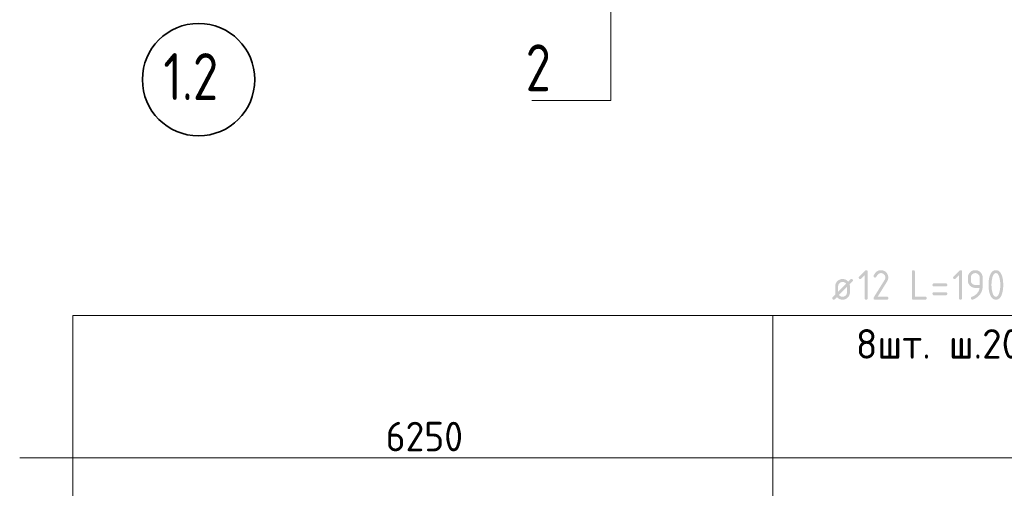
# Model space of a CAD drawing. Header units: millimetres. Extents: x 0 to 30446, y 0 to 14850.
# Tile 6 of 26: x 5792 to 9464, y 6198 to 7946. Entities that reach past the tile are written whole.
import ezdxf

# ---------------------------------------------------------------- set-up
doc = ezdxf.new("R2010")
doc.units = ezdxf.units.MM
doc.linetypes.add('______5', pattern=[550, 400, -50, 50, -50])
for name, color, linetype, lineweight in [('Standard', 7, 'Continuous', 25), ('Выпуски арматуры Г-обр.', 7, 'Continuous', 25), ('Позиционная метка линия выноска', 7, 'Continuous', 13), ('Сечения символ', 7, 'Continuous', 25)]:
    doc.layers.add(name, color=color, linetype=linetype, lineweight=lineweight)
doc.layers.add('Оси', color=7, linetype='______5', true_color=0x656565)
doc.styles.add('ISOCPEUR', font='txt')

msp = doc.modelspace()

# ---------------------------------------------------------------- hatches: boundary and pattern name
at = {"layer": 'Выпуски арматуры Г-обр.', "linetype": 'Continuous', "lineweight": 13, "transparency": 33554687}
h = msp.add_hatch(color=7, dxfattribs=at)
h.paths.add_polyline_path([(8887.1, 6958.4), (8887.6, 6956.7), (8887.9, 6954.8), (8888.2, 6952.9), (8888.2, 6950.8), (8888.2, 6928.8), (8888.2, 6927.4), (8888.1, 6926), (8888, 6924.6), (8887.7, 6923.3), (8887.5, 6922), (8887.1, 6920.7), (8886.7, 6919.5), (8886.2, 6918.2), (8885.7, 6917), (8885.1, 6915.9), (8884.5, 6914.7), (8883.7, 6913.6), (8882.9, 6912.5), (8882.1, 6911.4), (8881.2, 6910.4), (8880.2, 6909.4), (8879.2, 6908.4), (8878.1, 6907.5), (8877.1, 6906.6), (8876, 6905.9), (8874.9, 6905.1), (8873.7, 6904.5), (8872.5, 6903.8), (8871.3, 6903.3), (8870.1, 6902.8), (8868.9, 6902.5), (8867.6, 6902.1), (8866.3, 6901.8), (8864.9, 6901.6), (8863.6, 6901.5), (8862.2, 6901.3), (8860.8, 6901.3), (8859.2, 6901.3), (8857.7, 6901.5), (8856.2, 6901.6), (8854.7, 6901.9), (8853.3, 6902.2), (8851.9, 6902.7), (8850.5, 6903.1), (8849.2, 6903.7), (8847.9, 6904.4), (8846.7, 6905.1), (8845.4, 6905.9), (8844.3, 6906.8), (8843.1, 6907.7), (8842, 6908.7), (8840.9, 6909.8), (8839.8, 6911), (8831.8, 6902.9), (8831.4, 6902.5), (8830.9, 6902.2), (8830.5, 6901.9), (8830, 6901.7), (8829.5, 6901.5), (8829, 6901.4), (8828.4, 6901.3), (8827.9, 6901.3), (8827.2, 6901.3), (8826.6, 6901.4), (8826, 6901.5), (8825.5, 6901.7), (8824.9, 6901.8), (8824.5, 6902.1), (8824.1, 6902.4), (8823.7, 6902.7), (8823.4, 6903.1), (8823.1, 6903.5), (8822.9, 6903.9), (8822.7, 6904.4), (8822.5, 6904.9), (8822.4, 6905.5), (8822.4, 6906.1), (8822.4, 6906.8), (8822.4, 6907.4), (8822.5, 6907.9), (8822.6, 6908.5), (8822.8, 6909), (8823, 6909.5), (8823.2, 6909.9), (8823.5, 6910.3), (8823.9, 6910.7), (8834.4, 6921.2), (8833.9, 6922.9), (8833.6, 6924.8), (8833.3, 6926.7), (8833.3, 6928.8), (8833.3, 6950.8), (8833.3, 6952.2), (8833.4, 6953.6), (8833.6, 6955), (8833.8, 6956.3), (8834.1, 6957.6), (8834.4, 6958.9), (8834.8, 6960.1), (8835.3, 6961.4), (8835.8, 6962.6), (8836.4, 6963.7), (8837.1, 6964.9), (8837.8, 6966), (8838.6, 6967.1), (8839.5, 6968.2), (8840.3, 6969.2), (8841.3, 6970.2), (8842.3, 6971.2), (8843.4, 6972.1), (8844.4, 6973), (8845.6, 6973.8), (8846.7, 6974.5), (8847.8, 6975.1), (8849, 6975.8), (8850.2, 6976.3), (8851.4, 6976.8), (8852.7, 6977.1), (8853.9, 6977.5), (8855.3, 6977.8), (8856.6, 6978), (8857.9, 6978.1), (8859.3, 6978.3), (8860.7, 6978.3), (8862.3, 6978.3), (8863.9, 6978.1), (8865.4, 6978), (8866.8, 6977.7), (8868.3, 6977.4), (8869.6, 6976.9), (8871, 6976.5), (8872.3, 6975.9), (8873.6, 6975.3), (8874.9, 6974.5), (8876.1, 6973.7), (8877.3, 6972.8), (8878.5, 6971.9), (8879.6, 6970.9), (8880.7, 6969.8), (8881.7, 6968.6), (8889.8, 6976.7), (8890.2, 6977.1), (8890.6, 6977.4), (8891, 6977.7), (8891.5, 6977.9), (8892, 6978.1), (8892.6, 6978.2), (8893.1, 6978.3), (8893.7, 6978.3), (8894.4, 6978.3), (8895, 6978.2), (8895.6, 6978.1), (8896.1, 6977.9), (8896.6, 6977.8), (8897, 6977.5), (8897.5, 6977.2), (8897.8, 6976.9), (8898.1, 6976.6), (8898.4, 6976.1), (8898.7, 6975.7), (8898.8, 6975.2), (8899, 6974.7), (8899.1, 6974.1), (8899.2, 6973.5), (8899.2, 6972.8), (8899.2, 6972.2), (8899.1, 6971.7), (8899, 6971.1), (8898.8, 6970.6), (8898.6, 6970.1), (8898.3, 6969.7), (8898, 6969.3), (8897.6, 6968.9)], flags=16)
h.paths.add_polyline_path([(8877.2, 6948.5), (8847.5, 6918.9), (8848.1, 6918), (8848.8, 6917.3), (8849.5, 6916.6), (8850.2, 6916), (8850.9, 6915.4), (8851.7, 6914.9), (8852.5, 6914.4), (8853.3, 6914), (8854.1, 6913.6), (8855, 6913.3), (8855.9, 6913), (8856.8, 6912.8), (8857.7, 6912.6), (8858.7, 6912.5), (8859.7, 6912.4), (8860.7, 6912.4), (8862.4, 6912.4), (8864, 6912.7), (8865.6, 6913), (8867, 6913.6), (8868.5, 6914.2), (8869.8, 6915.1), (8871.2, 6916), (8872.4, 6917.2), (8873.6, 6918.4), (8874.5, 6919.7), (8875.4, 6921.1), (8876, 6922.5), (8876.6, 6924), (8876.9, 6925.6), (8877.2, 6927.1), (8877.2, 6928.8)])
h.paths.add_polyline_path([(8874, 6960.8), (8873.4, 6961.6), (8872.7, 6962.3), (8872.1, 6963), (8871.4, 6963.6), (8870.7, 6964.2), (8869.9, 6964.7), (8869.1, 6965.2), (8868.3, 6965.6), (8867.5, 6966), (8866.6, 6966.3), (8865.7, 6966.6), (8864.8, 6966.8), (8863.9, 6967.1), (8862.9, 6967.2), (8861.9, 6967.3), (8860.8, 6967.3), (8859.1, 6967.3), (8857.5, 6967), (8856, 6966.7), (8854.5, 6966), (8853, 6965.4), (8851.7, 6964.5), (8850.4, 6963.6), (8849.2, 6962.4), (8848, 6961.2), (8847.1, 6959.9), (8846.1, 6958.5), (8845.5, 6957.1), (8844.9, 6955.6), (8844.6, 6954), (8844.3, 6952.5), (8844.3, 6950.8), (8844.3, 6931.1)])
for points in [[(8943.2, 6992.6), (8930.6, 6979.9), (8930.2, 6979.5), (8929.7, 6979.2), (8929.3, 6978.9), (8928.8, 6978.7), (8928.3, 6978.5), (8927.8, 6978.4), (8927.3, 6978.3), (8926.7, 6978.3), (8926, 6978.3), (8925.4, 6978.4), (8924.8, 6978.5), (8924.3, 6978.7), (8923.8, 6978.9), (8923.4, 6979.1), (8922.9, 6979.4), (8922.6, 6979.7), (8922.3, 6980.1), (8922, 6980.5), (8921.7, 6980.9), (8921.6, 6981.4), (8921.4, 6981.9), (8921.3, 6982.5), (8921.2, 6983.1), (8921.2, 6983.8), (8921.2, 6984.4), (8921.3, 6984.9), (8921.4, 6985.4), (8921.6, 6985.9), (8921.8, 6986.4), (8922.1, 6986.8), (8922.4, 6987.3), (8922.8, 6987.7), (8944.3, 7009.2), (8944.8, 7009.7), (8945.4, 7010.1), (8945.9, 7010.5), (8946.5, 7010.8), (8947, 7011.1), (8947.6, 7011.2), (8948.2, 7011.3), (8948.7, 7011.3), (8949.4, 7011.3), (8950, 7011.2), (8950.6, 7011.2), (8951.1, 7011), (8951.6, 7010.8), (8952.1, 7010.6), (8952.5, 7010.3), (8952.9, 7010), (8953.2, 7009.6), (8953.5, 7009.2), (8953.7, 7008.8), (8953.9, 7008.2), (8954.1, 7007.7), (8954.1, 7007.1), (8954.2, 7006.5), (8954.2, 7005.8), (8954.2, 6906.8), (8954.2, 6906.1), (8954.1, 6905.5), (8954.1, 6904.9), (8953.9, 6904.4), (8953.7, 6903.9), (8953.5, 6903.5), (8953.2, 6903.1), (8952.9, 6902.7), (8952.5, 6902.4), (8952.1, 6902.1), (8951.6, 6901.8), (8951.1, 6901.7), (8950.6, 6901.5), (8950, 6901.4), (8949.4, 6901.3), (8948.7, 6901.3), (8948, 6901.3), (8947.4, 6901.4), (8946.8, 6901.5), (8946.3, 6901.7), (8945.8, 6901.8), (8945.4, 6902.1), (8944.9, 6902.4), (8944.6, 6902.7), (8944.2, 6903.1), (8944, 6903.5), (8943.7, 6903.9), (8943.6, 6904.4), (8943.4, 6904.9), (8943.3, 6905.5), (8943.2, 6906.1), (8943.2, 6906.8)], [(9003.7, 7011.3), (9005.2, 7011.3), (9006.5, 7011.2), (9007.9, 7011.1), (9009.2, 7010.8), (9010.6, 7010.6), (9011.8, 7010.2), (9013.1, 7009.8), (9014.3, 7009.3), (9015.5, 7008.8), (9016.7, 7008.2), (9017.9, 7007.6), (9019, 7006.8), (9020.1, 7006.1), (9021.1, 7005.2), (9022.2, 7004.3), (9023.2, 7003.3), (9024.2, 7002.3), (9025.1, 7001.2), (9026, 7000.2), (9026.7, 6999.1), (9027.5, 6998), (9028.1, 6996.8), (9028.7, 6995.6), (9029.2, 6994.4), (9029.7, 6993.2), (9030.1, 6991.9), (9030.5, 6990.7), (9030.7, 6989.3), (9031, 6988), (9031.1, 6986.6), (9031.2, 6985.3), (9031.2, 6983.8), (9031.2, 6981.9), (9030.9, 6979.9), (9030.6, 6977.9), (9030, 6976), (9029.4, 6974), (9028.4, 6972), (9027.5, 6970), (9026.2, 6968), (8991.6, 6912.4), (9025.7, 6912.4), (9026.4, 6912.4), (9027, 6912.3), (9027.6, 6912.2), (9028.1, 6912), (9028.7, 6911.8), (9029.1, 6911.6), (9029.5, 6911.3), (9029.9, 6911), (9030.2, 6910.6), (9030.5, 6910.2), (9030.7, 6909.8), (9030.9, 6909.3), (9031.1, 6908.7), (9031.1, 6908.1), (9031.2, 6907.5), (9031.2, 6906.8), (9031.2, 6906.2), (9031.1, 6905.6), (9031.1, 6904.9), (9030.9, 6904.4), (9030.7, 6903.9), (9030.5, 6903.5), (9030.2, 6903.1), (9029.9, 6902.7), (9029.5, 6902.4), (9029.1, 6902.1), (9028.7, 6901.9), (9028.1, 6901.7), (9027.6, 6901.5), (9027, 6901.4), (9026.4, 6901.3), (9025.7, 6901.3), (8981.7, 6901.3), (8981.1, 6901.3), (8980.5, 6901.4), (8979.9, 6901.5), (8979.3, 6901.7), (8978.8, 6901.8), (8978.4, 6902.1), (8978, 6902.4), (8977.6, 6902.7), (8977.3, 6903.1), (8977, 6903.5), (8976.8, 6903.9), (8976.6, 6904.4), (8976.4, 6904.9), (8976.3, 6905.5), (8976.3, 6906.1), (8976.3, 6906.8), (8976.3, 6907.7), (8976.5, 6908.5), (8976.7, 6909.2), (8977.2, 6910), (9017.5, 6974.7), (9018.2, 6975.8), (9018.7, 6977), (9019.2, 6978.1), (9019.5, 6979.2), (9019.9, 6980.3), (9020.1, 6981.5), (9020.2, 6982.7), (9020.2, 6983.8), (9020.2, 6985.5), (9019.9, 6987.1), (9019.6, 6988.7), (9019, 6990.1), (9018.4, 6991.6), (9017.5, 6992.9), (9016.6, 6994.3), (9015.4, 6995.5), (9014.2, 6996.7), (9012.9, 6997.6), (9011.5, 6998.5), (9010.1, 6999.1), (9008.6, 6999.7), (9007, 7000), (9005.5, 7000.3), (9003.7, 7000.3), (9002.6, 7000.3), (9001.4, 7000.1), (9000.3, 6999.9), (8999.2, 6999.5), (8998, 6999), (8996.9, 6998.4), (8995.8, 6997.7), (8994.8, 6996.9), (8993.7, 6996), (8992.6, 6994.9), (8991.6, 6993.8), (8990.5, 6992.5), (8989.5, 6991.2), (8988.5, 6989.7), (8987.5, 6988.2), (8986.5, 6986.5), (8986.1, 6985.8), (8985.6, 6985.3), (8985.2, 6984.8), (8984.6, 6984.5), (8984, 6984.2), (8983.3, 6984), (8982.6, 6983.8), (8981.7, 6983.8), (8981.1, 6983.8), (8980.5, 6983.9), (8979.9, 6984), (8979.3, 6984.2), (8978.8, 6984.3), (8978.4, 6984.6), (8978, 6984.8), (8977.6, 6985.2), (8977.3, 6985.5), (8977, 6986), (8976.8, 6986.4), (8976.6, 6986.9), (8976.4, 6987.4), (8976.3, 6988), (8976.3, 6988.6), (8976.3, 6989.3), (8976.3, 6989.9), (8976.4, 6990.5), (8976.5, 6991.1), (8976.7, 6991.6), (8978, 6994), (8979.4, 6996.2), (8980.8, 6998.4), (8982.3, 7000.2), (8983.8, 7002.1), (8985.3, 7003.6), (8986.9, 7005.2), (8988.6, 7006.4), (8990.3, 7007.6), (8992.1, 7008.6), (8993.9, 7009.5), (8995.8, 7010.1), (8997.7, 7010.7), (8999.7, 7011), (9001.6, 7011.3)], [(9119.2, 7005.8), (9119.2, 7006.5), (9119.3, 7007.1), (9119.4, 7007.7), (9119.6, 7008.2), (9119.7, 7008.8), (9120, 7009.2), (9120.3, 7009.6), (9120.6, 7010), (9121, 7010.3), (9121.4, 7010.6), (9121.8, 7010.8), (9122.3, 7011), (9122.8, 7011.2), (9123.5, 7011.2), (9124.1, 7011.3), (9124.7, 7011.3), (9125.4, 7011.3), (9126, 7011.2), (9126.6, 7011.2), (9127.2, 7011), (9127.7, 7010.8), (9128.1, 7010.6), (9128.5, 7010.3), (9128.9, 7010), (9129.2, 7009.6), (9129.5, 7009.2), (9129.7, 7008.8), (9129.9, 7008.2), (9130.1, 7007.7), (9130.2, 7007.1), (9130.3, 7006.5), (9130.3, 7005.8), (9130.3, 6912.4), (9168.7, 6912.4), (9169.4, 6912.4), (9170, 6912.3), (9170.6, 6912.2), (9171.1, 6912), (9171.7, 6911.8), (9172.1, 6911.6), (9172.5, 6911.3), (9172.9, 6911), (9173.2, 6910.6), (9173.5, 6910.2), (9173.7, 6909.8), (9173.9, 6909.3), (9174.1, 6908.7), (9174.2, 6908.1), (9174.2, 6907.5), (9174.2, 6906.8), (9174.2, 6906.2), (9174.2, 6905.6), (9174.1, 6904.9), (9173.9, 6904.4), (9173.7, 6903.9), (9173.5, 6903.5), (9173.2, 6903.1), (9172.9, 6902.7), (9172.5, 6902.4), (9172.1, 6902.1), (9171.7, 6901.9), (9171.1, 6901.7), (9170.6, 6901.5), (9170, 6901.4), (9169.4, 6901.3), (9168.7, 6901.3), (9124.7, 6901.3), (9124.1, 6901.3), (9123.5, 6901.4), (9122.8, 6901.5), (9122.3, 6901.7), (9121.8, 6901.8), (9121.4, 6902.1), (9121, 6902.4), (9120.6, 6902.7), (9120.3, 6903.1), (9120, 6903.5), (9119.7, 6903.9), (9119.6, 6904.4), (9119.4, 6904.9), (9119.3, 6905.5), (9119.2, 6906.1), (9119.2, 6906.8)], [(9295.1, 6992.6), (9282.4, 6979.9), (9282, 6979.5), (9281.6, 6979.2), (9281.1, 6978.9), (9280.6, 6978.7), (9280.2, 6978.5), (9279.6, 6978.4), (9279.1, 6978.3), (9278.6, 6978.3), (9277.9, 6978.3), (9277.3, 6978.4), (9276.7, 6978.5), (9276.1, 6978.7), (9275.6, 6978.9), (9275.2, 6979.1), (9274.8, 6979.4), (9274.4, 6979.7), (9274.1, 6980.1), (9273.8, 6980.5), (9273.6, 6980.9), (9273.4, 6981.4), (9273.2, 6981.9), (9273.1, 6982.5), (9273.1, 6983.1), (9273.1, 6983.8), (9273.1, 6984.4), (9273.2, 6984.9), (9273.3, 6985.4), (9273.5, 6985.9), (9273.6, 6986.4), (9273.9, 6986.8), (9274.2, 6987.3), (9274.6, 6987.7), (9296.1, 7009.2), (9296.7, 7009.7), (9297.2, 7010.1), (9297.8, 7010.5), (9298.3, 7010.8), (9298.9, 7011.1), (9299.4, 7011.2), (9300, 7011.3), (9300.6, 7011.3), (9301.2, 7011.3), (9301.8, 7011.2), (9302.5, 7011.2), (9303, 7011), (9303.5, 7010.8), (9303.9, 7010.6), (9304.3, 7010.3), (9304.7, 7010), (9305, 7009.6), (9305.3, 7009.2), (9305.6, 7008.8), (9305.7, 7008.2), (9305.9, 7007.7), (9306, 7007.1), (9306.1, 7006.5), (9306.1, 7005.8), (9306.1, 6906.8), (9306.1, 6906.1), (9306, 6905.5), (9305.9, 6904.9), (9305.7, 6904.4), (9305.6, 6903.9), (9305.3, 6903.5), (9305, 6903.1), (9304.7, 6902.7), (9304.3, 6902.4), (9303.9, 6902.1), (9303.5, 6901.8), (9303, 6901.7), (9302.5, 6901.5), (9301.8, 6901.4), (9301.2, 6901.3), (9300.6, 6901.3), (9299.9, 6901.3), (9299.3, 6901.4), (9298.7, 6901.5), (9298.1, 6901.7), (9297.6, 6901.8), (9297.2, 6902.1), (9296.8, 6902.4), (9296.4, 6902.7), (9296.1, 6903.1), (9295.8, 6903.5), (9295.6, 6903.9), (9295.4, 6904.4), (9295.2, 6904.9), (9295.1, 6905.5), (9295.1, 6906.1), (9295.1, 6906.8)]]:
    msp.add_hatch(color=7, dxfattribs=at).paths.add_polyline_path(points, flags=16)
h = msp.add_hatch(color=7, dxfattribs=at)
h.paths.add_polyline_path([(9372, 6956.3), (9372, 6983.8), (9372, 6985.5), (9371.7, 6987.1), (9371.4, 6988.7), (9370.8, 6990.2), (9370.2, 6991.6), (9369.3, 6992.9), (9368.4, 6994.3), (9367.2, 6995.5), (9366, 6996.7), (9364.6, 6997.6), (9363.3, 6998.5), (9361.9, 6999.1), (9360.4, 6999.7), (9358.8, 7000), (9357.3, 7000.3), (9355.6, 7000.3), (9353.9, 7000.3), (9352.3, 7000), (9350.7, 6999.7), (9349.3, 6999.1), (9347.8, 6998.5), (9346.5, 6997.6), (9345.1, 6996.7), (9343.9, 6995.5), (9342.7, 6994.3), (9341.8, 6992.9), (9340.9, 6991.6), (9340.3, 6990.2), (9339.7, 6988.7), (9339.4, 6987.1), (9339.1, 6985.5), (9339.1, 6983.8), (9339.1, 6972.8), (9339.1, 6971.1), (9339.4, 6969.5), (9339.7, 6967.9), (9340.3, 6966.4), (9340.9, 6965), (9341.8, 6963.7), (9342.7, 6962.3), (9343.9, 6961.1), (9345.1, 6959.9), (9346.4, 6959), (9347.7, 6958.1), (9349.2, 6957.5), (9350.7, 6956.9), (9352.2, 6956.6), (9353.8, 6956.3), (9355.6, 6956.3)])
h.paths.add_polyline_path([(9344.6, 6901.3), (9344.1, 6901.3), (9343.6, 6901.4), (9343.1, 6901.5), (9342.6, 6901.8), (9342.1, 6902), (9341.7, 6902.3), (9341.2, 6902.6), (9340.8, 6903), (9340.4, 6903.4), (9340.1, 6903.9), (9339.8, 6904.3), (9339.5, 6904.8), (9339.3, 6905.3), (9339.2, 6905.8), (9339.1, 6906.3), (9339.1, 6906.8), (9339.1, 6907.8), (9339.3, 6908.6), (9339.5, 6909.3), (9339.8, 6909.9), (9340.2, 6910.5), (9340.7, 6910.9), (9341.2, 6911.4), (9341.9, 6911.6), (9343.4, 6912.1), (9344.7, 6912.6), (9346.1, 6913.2), (9347.3, 6913.7), (9348.6, 6914.3), (9349.7, 6914.9), (9350.8, 6915.5), (9351.8, 6916.2), (9354, 6917.6), (9356, 6919.1), (9358, 6920.7), (9359.7, 6922.3), (9361.4, 6923.9), (9362.9, 6925.6), (9364.4, 6927.4), (9365.6, 6929.2), (9366.8, 6931), (9367.8, 6932.9), (9368.8, 6934.9), (9369.6, 6936.9), (9370.3, 6938.9), (9370.8, 6941), (9371.3, 6943.1), (9371.6, 6945.3), (9355.5, 6945.3), (9354.1, 6945.3), (9352.7, 6945.4), (9351.4, 6945.6), (9350.1, 6945.8), (9348.7, 6946.1), (9347.5, 6946.4), (9346.2, 6946.8), (9345, 6947.3), (9343.8, 6947.8), (9342.6, 6948.5), (9341.5, 6949.1), (9340.4, 6949.8), (9339.2, 6950.6), (9338.2, 6951.5), (9337.1, 6952.4), (9336.1, 6953.4), (9335.1, 6954.4), (9334.2, 6955.4), (9333.4, 6956.5), (9332.6, 6957.6), (9331.9, 6958.7), (9331.2, 6959.9), (9330.6, 6961), (9330.1, 6962.2), (9329.6, 6963.5), (9329.2, 6964.7), (9328.9, 6966), (9328.6, 6967.3), (9328.4, 6968.6), (9328.2, 6970), (9328.1, 6971.4), (9328.1, 6972.8), (9328.1, 6983.8), (9328.1, 6985.3), (9328.2, 6986.6), (9328.4, 6988), (9328.6, 6989.3), (9328.9, 6990.6), (9329.2, 6991.9), (9329.6, 6993.2), (9330.1, 6994.4), (9330.6, 6995.6), (9331.2, 6996.8), (9331.9, 6997.9), (9332.6, 6999.1), (9333.4, 7000.2), (9334.3, 7001.2), (9335.1, 7002.3), (9336.1, 7003.3), (9337.1, 7004.3), (9338.2, 7005.2), (9339.3, 7006.1), (9340.4, 7006.8), (9341.5, 7007.6), (9342.6, 7008.2), (9343.8, 7008.8), (9345, 7009.3), (9346.2, 7009.8), (9347.5, 7010.2), (9348.8, 7010.6), (9350.1, 7010.8), (9351.4, 7011.1), (9352.8, 7011.2), (9354.1, 7011.3), (9355.6, 7011.3), (9357, 7011.3), (9358.4, 7011.2), (9359.8, 7011.1), (9361.1, 7010.8), (9362.4, 7010.6), (9363.7, 7010.2), (9364.9, 7009.8), (9366.2, 7009.3), (9367.4, 7008.8), (9368.5, 7008.2), (9369.7, 7007.6), (9370.8, 7006.9), (9371.9, 7006.1), (9373, 7005.2), (9374, 7004.4), (9375, 7003.4), (9376, 7002.4), (9376.9, 7001.3), (9377.8, 7000.3), (9378.5, 6999.2), (9379.3, 6998.1), (9379.9, 6996.9), (9380.5, 6995.8), (9381, 6994.6), (9381.5, 6993.3), (9381.9, 6992.1), (9382.3, 6990.8), (9382.5, 6989.5), (9382.8, 6988.2), (9382.9, 6986.8), (9383, 6985.4), (9383, 6984), (9383, 6950.8), (9383, 6949.1), (9382.9, 6947.4), (9382.8, 6945.7), (9382.6, 6944), (9382.4, 6942.4), (9382.1, 6940.7), (9381.8, 6939.1), (9381.4, 6937.6), (9381, 6936), (9380.5, 6934.5), (9380, 6933), (9379.4, 6931.5), (9378.7, 6930), (9378, 6928.6), (9377.3, 6927.2), (9376.5, 6925.8), (9375.7, 6924.4), (9374.8, 6923.1), (9373.9, 6921.7), (9372.8, 6920.4), (9371.8, 6919.1), (9370.7, 6917.9), (9369.6, 6916.6), (9368.4, 6915.4), (9367.2, 6914.2), (9365.8, 6913.1), (9364.5, 6911.9), (9363.1, 6910.8), (9361.7, 6909.7), (9360.1, 6908.7), (9358.6, 6907.6), (9357, 6906.6), (9355.9, 6905.9), (9355, 6905.4), (9354, 6904.8), (9353.1, 6904.3), (9352.2, 6903.8), (9351.3, 6903.4), (9350.5, 6903), (9349.7, 6902.6), (9348.9, 6902.3), (9348.2, 6902.1), (9347.5, 6901.8), (9346.9, 6901.7), (9346.2, 6901.5), (9345.7, 6901.4), (9345.1, 6901.3)], flags=16)
h = msp.add_hatch(color=7, dxfattribs=at)
h.paths.add_polyline_path([(9448.9, 6956.3), (9448.9, 6959.7), (9448.7, 6963.1), (9448.6, 6966.4), (9448.2, 6969.6), (9447.8, 6972.8), (9447.3, 6975.9), (9446.7, 6979.1), (9446, 6982.1), (9445.5, 6984.4), (9444.8, 6986.3), (9444.2, 6988.3), (9443.5, 6990.1), (9442.8, 6991.8), (9442.1, 6993.2), (9441.3, 6994.6), (9440.4, 6995.8), (9439.6, 6996.9), (9438.7, 6997.7), (9437.8, 6998.6), (9436.8, 6999.2), (9435.8, 6999.7), (9434.7, 7000), (9433.6, 7000.3), (9432.5, 7000.3), (9431.4, 7000.3), (9430.3, 7000), (9429.3, 6999.7), (9428.3, 6999.2), (9427.3, 6998.6), (9426.4, 6997.7), (9425.5, 6996.9), (9424.6, 6995.7), (9423.8, 6994.6), (9423, 6993.2), (9422.2, 6991.7), (9421.5, 6990), (9420.8, 6988.3), (9420.2, 6986.3), (9419.6, 6984.3), (9419.1, 6982), (9418.3, 6978.9), (9417.7, 6975.8), (9417.2, 6972.6), (9416.8, 6969.4), (9416.4, 6966.2), (9416.3, 6962.9), (9416.1, 6959.7), (9416.1, 6956.3), (9416.1, 6952.9), (9416.3, 6949.6), (9416.4, 6946.3), (9416.8, 6943.1), (9417.2, 6939.9), (9417.7, 6936.8), (9418.2, 6933.6), (9419, 6930.6), (9419.5, 6928.3), (9420.1, 6926.3), (9420.8, 6924.3), (9421.5, 6922.6), (9422.2, 6920.9), (9422.9, 6919.5), (9423.7, 6918.1), (9424.6, 6916.9), (9425.4, 6915.8), (9426.3, 6914.9), (9427.2, 6914.1), (9428.2, 6913.5), (9429.2, 6912.9), (9430.3, 6912.6), (9431.4, 6912.4), (9432.5, 6912.4), (9433.6, 6912.4), (9434.7, 6912.6), (9435.8, 6912.9), (9436.8, 6913.5), (9437.8, 6914.1), (9438.7, 6914.9), (9439.6, 6915.8), (9440.4, 6916.9), (9441.3, 6918.1), (9442.1, 6919.5), (9442.8, 6920.9), (9443.5, 6922.6), (9444.2, 6924.3), (9444.8, 6926.3), (9445.5, 6928.3), (9446, 6930.6), (9446.7, 6933.6), (9447.3, 6936.8), (9447.8, 6939.9), (9448.2, 6943.1), (9448.6, 6946.3), (9448.7, 6949.6), (9448.9, 6952.9)])
h.paths.add_polyline_path([(9459.9, 6956.3), (9459.9, 6953.9), (9459.9, 6951.5), (9459.8, 6949.1), (9459.6, 6946.8), (9459.5, 6944.5), (9459.3, 6942.3), (9459, 6940.1), (9458.7, 6938), (9458.4, 6935.9), (9458.1, 6933.8), (9457.7, 6931.8), (9457.2, 6929.8), (9456.8, 6927.9), (9456.3, 6926), (9455.7, 6924.1), (9455.1, 6922.3), (9454.2, 6919.7), (9453.2, 6917.4), (9452.2, 6915.1), (9451.1, 6913.1), (9449.9, 6911.2), (9448.6, 6909.5), (9447.3, 6907.9), (9445.9, 6906.6), (9444.5, 6905.3), (9443, 6904.3), (9441.4, 6903.3), (9439.7, 6902.6), (9438.1, 6902), (9436.3, 6901.7), (9434.4, 6901.3), (9432.5, 6901.3), (9430.6, 6901.3), (9428.7, 6901.7), (9426.9, 6902), (9425.3, 6902.6), (9423.6, 6903.3), (9422, 6904.3), (9420.5, 6905.3), (9419.1, 6906.6), (9417.6, 6907.9), (9416.4, 6909.5), (9415.1, 6911.1), (9413.9, 6913.1), (9412.8, 6915.1), (9411.8, 6917.3), (9410.8, 6919.6), (9409.9, 6922.3), (9409.3, 6924), (9408.7, 6925.9), (9408.2, 6927.8), (9407.8, 6929.8), (9407.3, 6931.7), (9406.9, 6933.8), (9406.6, 6935.8), (9406.3, 6937.9), (9406, 6940.1), (9405.7, 6942.3), (9405.5, 6944.5), (9405.4, 6946.8), (9405.2, 6949.1), (9405.1, 6951.5), (9405.1, 6953.9), (9405.1, 6956.3), (9405.1, 6958.8), (9405.1, 6961.2), (9405.2, 6963.6), (9405.4, 6965.9), (9405.5, 6968.2), (9405.7, 6970.4), (9406, 6972.6), (9406.3, 6974.7), (9406.6, 6976.9), (9406.9, 6978.9), (9407.3, 6980.9), (9407.8, 6982.9), (9408.2, 6984.9), (9408.7, 6986.7), (9409.3, 6988.6), (9409.9, 6990.4), (9410.8, 6993), (9411.8, 6995.3), (9412.8, 6997.6), (9413.9, 6999.6), (9415.1, 7001.5), (9416.4, 7003.2), (9417.6, 7004.8), (9419.1, 7006.1), (9420.5, 7007.4), (9422, 7008.4), (9423.6, 7009.4), (9425.3, 7010), (9426.9, 7010.7), (9428.7, 7011), (9430.6, 7011.3), (9432.5, 7011.3), (9434.4, 7011.3), (9436.3, 7011), (9438.1, 7010.7), (9439.7, 7010), (9441.4, 7009.4), (9443, 7008.4), (9444.5, 7007.4), (9445.9, 7006.1), (9447.3, 7004.8), (9448.6, 7003.1), (9449.9, 7001.5), (9451.1, 6999.5), (9452.2, 6997.6), (9453.2, 6995.3), (9454.2, 6993), (9455.1, 6990.3), (9455.7, 6988.5), (9456.3, 6986.7), (9456.8, 6984.8), (9457.2, 6982.8), (9457.7, 6980.9), (9458.1, 6978.8), (9458.4, 6976.8), (9458.7, 6974.7), (9459, 6972.5), (9459.3, 6970.3), (9459.5, 6968.1), (9459.6, 6965.8), (9459.8, 6963.5), (9459.9, 6961.2), (9459.9, 6958.8)], flags=16)
h = msp.add_hatch(color=7, dxfattribs=at)
h.paths.add_polyline_path([(9245.6, 6950.8), (9201.6, 6950.8), (9201, 6950.8), (9200.4, 6950.9), (9199.8, 6951), (9199.2, 6951.2), (9198.7, 6951.3), (9198.3, 6951.6), (9197.9, 6951.9), (9197.5, 6952.2), (9197.2, 6952.5), (9196.9, 6953), (9196.7, 6953.4), (9196.5, 6953.9), (9196.3, 6954.4), (9196.2, 6955), (9196.1, 6955.6), (9196.1, 6956.3), (9196.1, 6957), (9196.2, 6957.6), (9196.3, 6958.2), (9196.5, 6958.7), (9196.7, 6959.3), (9196.9, 6959.7), (9197.2, 6960.1), (9197.5, 6960.5), (9197.9, 6960.8), (9198.3, 6961.1), (9198.7, 6961.3), (9199.2, 6961.5), (9199.8, 6961.7), (9200.4, 6961.8), (9201, 6961.8), (9201.6, 6961.8), (9245.6, 6961.8), (9246.3, 6961.8), (9246.9, 6961.8), (9247.5, 6961.7), (9248, 6961.5), (9248.6, 6961.3), (9249, 6961.1), (9249.4, 6960.8), (9249.8, 6960.5), (9250.1, 6960.1), (9250.4, 6959.7), (9250.6, 6959.3), (9250.8, 6958.7), (9251, 6958.2), (9251, 6957.6), (9251.1, 6957), (9251.1, 6956.3), (9251.1, 6955.6), (9251, 6955), (9251, 6954.4), (9250.8, 6953.9), (9250.6, 6953.4), (9250.4, 6953), (9250.1, 6952.5), (9249.8, 6952.2), (9249.4, 6951.9), (9249, 6951.6), (9248.6, 6951.3), (9248, 6951.2), (9247.5, 6951), (9246.9, 6950.9), (9246.3, 6950.8)], flags=16)
h.paths.add_polyline_path([(9245.6, 6917.9), (9201.6, 6917.9), (9201, 6917.9), (9200.4, 6918), (9199.8, 6918), (9199.2, 6918.2), (9198.7, 6918.4), (9198.3, 6918.6), (9197.9, 6918.9), (9197.5, 6919.2), (9197.2, 6919.6), (9196.9, 6920), (9196.7, 6920.4), (9196.5, 6921), (9196.3, 6921.5), (9196.2, 6922.1), (9196.1, 6922.7), (9196.1, 6923.4), (9196.1, 6924.1), (9196.2, 6924.7), (9196.3, 6925.3), (9196.5, 6925.8), (9196.7, 6926.3), (9196.9, 6926.7), (9197.2, 6927.2), (9197.5, 6927.5), (9197.9, 6927.9), (9198.3, 6928.1), (9198.7, 6928.4), (9199.2, 6928.5), (9199.8, 6928.7), (9200.4, 6928.8), (9201, 6928.9), (9201.6, 6928.9), (9245.6, 6928.9), (9246.3, 6928.9), (9246.9, 6928.8), (9247.5, 6928.7), (9248, 6928.5), (9248.6, 6928.4), (9249, 6928.1), (9249.4, 6927.9), (9249.8, 6927.5), (9250.1, 6927.2), (9250.4, 6926.7), (9250.6, 6926.3), (9250.8, 6925.8), (9251, 6925.3), (9251, 6924.7), (9251.1, 6924.1), (9251.1, 6923.4), (9251.1, 6922.7), (9251, 6922.1), (9251, 6921.5), (9250.8, 6921), (9250.6, 6920.4), (9250.4, 6920), (9250.1, 6919.6), (9249.8, 6919.2), (9249.4, 6918.9), (9249, 6918.6), (9248.6, 6918.4), (9248, 6918.2), (9247.5, 6918), (9246.9, 6918), (9246.3, 6917.9)], flags=16)

# ---------------------------------------------------------------- linework, layer by layer
at = {"layer": 'Standard', "color": 7, "linetype": 'Continuous', "lineweight": 13, "transparency": 33554687}
msp.add_line((5792.3, 6310.7), (10430.4, 6310.7), dxfattribs=at)
at = {"layer": 'Оси', "color": 7, "linetype": 'Continuous', "lineweight": 35, "transparency": 33554687}
msp.add_circle((6459.4, 7722.1), 209.6, dxfattribs=at)
at = {"layer": 'Позиционная метка линия выноска', "color": 7, "linetype": 'Continuous', "lineweight": 13, "transparency": 33554687}
for points in [[(8600.2, 6842.7), (5990.2, 6842.7), (5990.2, 5622.7), (6080.4, 5426.3)], [(9990.2, 6842.7), (8600.2, 6842.7), (8600.2, 5478.3), (8630.4, 5417)]]:
    msp.add_lwpolyline(points, dxfattribs=at)
at = {"layer": 'Сечения символ', "color": 7, "linetype": 'Continuous', "lineweight": 13, "transparency": 33554687}
msp.add_lwpolyline([(7996.9, 8419.9), (7996.9, 7644.6), (7701.9, 7644.6)], dxfattribs=at)

# ---------------------------------------------------------------- texts
at = {"layer": 'Standard', "color": 7, "linetype": 'Continuous', "lineweight": 13, "transparency": 33554687, "insert": (8910.3, 6681.3), "char_height": 110, "width": 856.165, "attachment_point": 7, "style": 'ISOCPEUR'}
msp.add_mtext('\\W0.97;8шт. ш.200 ', dxfattribs=at)
at = {"layer": 'Standard', "color": 7, "linetype": 'Continuous', "lineweight": 25, "transparency": 33554687, "insert": (7156.9, 6335.7), "char_height": 110, "width": 359.047, "attachment_point": 7, "style": 'ISOCPEUR'}
msp.add_mtext('\\W0.93;6250', dxfattribs=at)
at = {"layer": 'Оси', "color": 7, "linetype": 'Continuous', "lineweight": 35, "transparency": 33554687, "insert": (6328.2, 7646), "char_height": 175, "width": 331.378, "attachment_point": 7, "style": 'ISOCPEUR'}
msp.add_mtext('\\W0.79;1.2', dxfattribs=at)
at = {"layer": 'Сечения символ', "color": 7, "linetype": 'Continuous', "lineweight": 35, "transparency": 33554687, "insert": (7679.4, 7678.8), "char_height": 175, "width": 190.4, "attachment_point": 7, "style": 'ISOCPEUR'}
msp.add_mtext('\\W0.78;2', dxfattribs=at)

doc.saveas('drawing.dxf')
